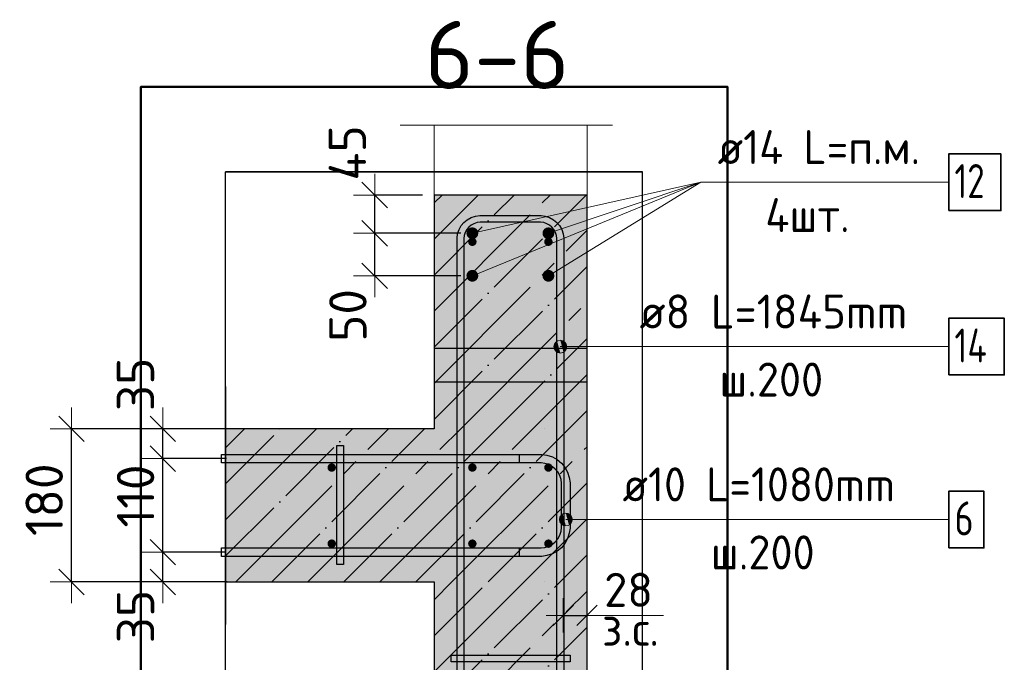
# Model space of a CAD drawing. Header units: millimetres. Extents: x -17997 to 37135, y 45383 to 72408.
# Tile 67 of 67: x 32854 to 34013, y 70561 to 71316. Entities that reach past the tile are written whole.
import ezdxf

# ---------------------------------------------------------------- set-up
doc = ezdxf.new("R2010")
doc.units = ezdxf.units.MM
doc.header["$PDMODE"] = 65
for name, pattern in [('______11', [100, 80, -10, 0, -10]), ('______5', [220, 160, -20, 20, -20]), ('________', [0])]:
    doc.linetypes.add(name, pattern=pattern)
for name, color, linetype, lineweight in [('Standard', 7, 'Continuous', 25), ('Арм.стержн. Арматура края', 96, 'Continuous', 35), ('Арм.стержн. вертикальными 1', 22, 'Continuous', 35), ('Арм.стержн. Доп. арматура', 180, 'Continuous', 35), ('Арм.стержн. Хомут', 240, 'Continuous', 35), ('Арм.стержн.горизонт. 1', 180, 'Continuous', 35), ('Размерная линия_ общее', 7, 'Continuous', 13), ('Размерная линия_ общее_1', 7, 'Continuous', 13)]:
    doc.layers.add(name, color=color, linetype=linetype, lineweight=lineweight)
doc.layers.add('Арм.стержн.Стяжки', color=7, linetype='Continuous', lineweight=35, true_color=0x501e0f)
doc.styles.add('ISOCPEUR', font='ISOCPEUR')
doc.dimstyles.new('DIMSTYLE_11', dxfattribs={"dimtxt": 44, "dimasz": 50, "dimexe": 0, "dimexo": 0, "dimgap": 22, "dimtad": 2, "dimdec": 0, "dimrnd": 5, "dimzin": 12, "dimdsep": 46, "dimtxsty": 'ISOCPEUR', "dimblk1": 'ALL_ML_STRICH', "dimblk2": 'ALL_ML_STRICH', "dimsah": 1, "dimcen": 0, "dimclrd": 7, "dimclre": 256, "dimclrt": 7, "dimadec": 0, "dimazin": 0, "dimtfac": 1, "dimtdec": 0, "dimtix": 1, "dimtmove": 2, "dimatfit": 3, "dimfxl": 0, "dimtvp": 1.2, "dimtzin": 0, "dimlwd": 0, "dimlwe": -3, "dimarcsym": 0})
doc.dimstyles.new('DIMSTYLE_18', dxfattribs={"dimtxt": 40, "dimasz": 40, "dimexe": 0, "dimexo": 0.001, "dimgap": 20, "dimtad": 2, "dimdec": 0, "dimrnd": 1, "dimzin": 12, "dimdsep": 46, "dimtxsty": 'ISOCPEUR', "dimblk1": 'ALL_ML_STRICH', "dimblk2": 'ALL_ML_STRICH', "dimsah": 1, "dimcen": 0, "dimse1": 1, "dimse2": 1, "dimclrd": 7, "dimclre": 256, "dimclrt": 7, "dimadec": 0, "dimazin": 0, "dimtfac": 1, "dimtdec": 0, "dimtix": 1, "dimtmove": 2, "dimatfit": 3, "dimfxl": 0, "dimtvp": 1.2, "dimtzin": 0, "dimlwd": 0, "dimlwe": -3, "dimarcsym": 0})
doc.dimstyles.new('DIMSTYLE_3', dxfattribs={"dimtxt": 44, "dimasz": 50, "dimexe": 0, "dimexo": 0, "dimgap": 22, "dimtad": 2, "dimdec": 0, "dimrnd": 5, "dimzin": 12, "dimdsep": 46, "dimtxsty": 'ISOCPEUR', "dimblk1": 'ALL_ML_STRICH', "dimblk2": 'ALL_ML_STRICH', "dimsah": 1, "dimcen": 0, "dimclrd": 7, "dimclre": 256, "dimclrt": 7, "dimadec": 0, "dimazin": 0, "dimtfac": 1, "dimtdec": 0, "dimtix": 1, "dimtmove": 2, "dimatfit": 3, "dimfxl": 0, "dimtzin": 0, "dimlwd": 0, "dimlwe": -3, "dimarcsym": 0})

# ---------------------------------------------------------------- blocks, each defined once
blk = doc.blocks.new('ALL_ML_STRICH')
at = {"color": 0, "linetype": 'ByBlock', "lineweight": -2}
for p, q in [((0, -0.5), (0, 0.5)), ((-0.3, -0.3), (0.3, 0.3)), ((-1, 0), (0.5, 0))]:
    blk.add_line(p, q, dxfattribs=at)
blk = doc.blocks.new('*D211')
at = {"layer": 'DEFPOINTS', "color": 7, "linetype": 'Continuous', "lineweight": 13, "transparency": 33554687}
for p in [(33494.2, 70615.8), (33494.2, 70607), (33522.2, 70607)]:
    blk.add_point(p, dxfattribs=at)
at = {"layer": 'Размерная линия_ общее_1', "color": 7, "linetype": 'Continuous', "lineweight": -2, "transparency": 33554687}
blk.add_line((33494.2, 70615.8), (33522.2, 70615.8), dxfattribs=at)
at = {"layer": 'Размерная линия_ общее_1', "color": 7, "linetype": 'Continuous', "lineweight": 13, "transparency": 33554687, "xscale": 40, "yscale": 40, "zscale": 40, "rotation": 180}
blk.add_blockref('ALL_ML_STRICH', (33494.2, 70615.8), dxfattribs=at)
at = {"layer": 'Размерная линия_ общее_1', "color": 7, "linetype": 'Continuous', "lineweight": 13, "transparency": 33554687, "xscale": 40, "yscale": 40, "zscale": 40}
blk.add_blockref('ALL_ML_STRICH', (33522.2, 70615.8), dxfattribs=at)
at = {"layer": 'Размерная линия_ общее_1', "color": 7, "linetype": 'Continuous', "lineweight": 13, "transparency": 33554687, "insert": (33571, 70645.8), "char_height": 40, "width": 80, "attachment_point": 5, "style": 'ISOCPEUR'}
blk.add_mtext('\\A1;{28}', dxfattribs=at)
at = {"layer": 'Размерная линия_ общее_1', "color": 7, "linetype": 'Continuous', "lineweight": 13, "transparency": 33554687, "insert": (33539.7, 70620), "char_height": 40, "width": 2, "attachment_point": 1, "line_spacing_factor": 0.60241, "style": 'ISOCPEUR'}
blk.add_mtext('з.с.', dxfattribs=at)
blk = doc.blocks.new('*D299')
at = {"layer": 'DEFPOINTS', "color": 7, "linetype": 'Continuous', "lineweight": 13, "transparency": 33554687}
for p in [(33116.6, 70690.1), (33022.8, 70655.1), (33118.7, 70655.1)]:
    blk.add_point(p, dxfattribs=at)
at = {"layer": 'Размерная линия_ общее', "color": 253, "linetype": 'Continuous', "lineweight": -2, "true_color": 0xa0a0a0, "transparency": 33554687}
for p, q in [((33096.6, 70690.1), (33022.8, 70690.1)), ((33098.7, 70655.1), (33022.8, 70655.1))]:
    blk.add_line(p, q, dxfattribs=at)
at = {"layer": 'Размерная линия_ общее', "color": 7, "linetype": 'Continuous', "lineweight": -2, "transparency": 33554687}
blk.add_line((33022.8, 70655.1), (33022.8, 70690.1), dxfattribs=at)
at = {"layer": 'Размерная линия_ общее', "color": 7, "linetype": 'Continuous', "lineweight": 13, "transparency": 33554687, "xscale": 50, "yscale": 50, "zscale": 50}
for p, rotation in [((33022.8, 70690.1), 90), ((33022.8, 70655.1), 270)]:
    blk.add_blockref('ALL_ML_STRICH', p, dxfattribs=dict(at, rotation=rotation))
at = {"layer": 'Размерная линия_ общее', "color": 7, "linetype": 'Continuous', "lineweight": 13, "transparency": 33554687, "insert": (32990.8, 70614.4), "char_height": 44, "width": 88, "attachment_point": 5, "rotation": 90, "style": 'ISOCPEUR'}
blk.add_mtext('\\A1;{35}', dxfattribs=at)
blk = doc.blocks.new('*D300')
at = {"layer": 'DEFPOINTS', "color": 7, "linetype": 'Continuous', "lineweight": 13, "transparency": 33554687}
for p in [(33118, 70800.1), (33022.8, 70690.1), (33116.6, 70690.1)]:
    blk.add_point(p, dxfattribs=at)
at = {"layer": 'Размерная линия_ общее', "color": 253, "linetype": 'Continuous', "lineweight": -2, "true_color": 0xa0a0a0, "transparency": 33554687}
for p, q in [((33098, 70800.1), (33022.8, 70800.1)), ((33096.6, 70690.1), (33022.8, 70690.1))]:
    blk.add_line(p, q, dxfattribs=at)
at = {"layer": 'Размерная линия_ общее', "color": 7, "linetype": 'Continuous', "lineweight": -2, "transparency": 33554687}
blk.add_line((33022.8, 70690.1), (33022.8, 70800.1), dxfattribs=at)
at = {"layer": 'Размерная линия_ общее', "color": 7, "linetype": 'Continuous', "lineweight": 13, "transparency": 33554687, "xscale": 50, "yscale": 50, "zscale": 50}
for p, rotation in [((33022.8, 70800.1), 90), ((33022.8, 70690.1), 270)]:
    blk.add_blockref('ALL_ML_STRICH', p, dxfattribs=dict(at, rotation=rotation))
at = {"layer": 'Размерная линия_ общее', "color": 7, "linetype": 'Continuous', "lineweight": 13, "transparency": 33554687, "insert": (32990.8, 70756.1), "char_height": 44, "width": 132, "attachment_point": 5, "rotation": 90, "style": 'ISOCPEUR'}
blk.add_mtext('\\A1;{110}', dxfattribs=at)
blk = doc.blocks.new('*D301')
at = {"layer": 'DEFPOINTS', "color": 7, "linetype": 'Continuous', "lineweight": 13, "transparency": 33554687}
for p in [(33120.7, 70835.1), (33022.8, 70800.1), (33118, 70800.1)]:
    blk.add_point(p, dxfattribs=at)
at = {"layer": 'Размерная линия_ общее', "color": 253, "linetype": 'Continuous', "lineweight": -2, "true_color": 0xa0a0a0, "transparency": 33554687}
for p, q in [((33100.7, 70835.1), (33022.8, 70835.1)), ((33098, 70800.1), (33022.8, 70800.1))]:
    blk.add_line(p, q, dxfattribs=at)
at = {"layer": 'Размерная линия_ общее', "color": 7, "linetype": 'Continuous', "lineweight": -2, "transparency": 33554687}
blk.add_line((33022.8, 70800.1), (33022.8, 70835.1), dxfattribs=at)
at = {"layer": 'Размерная линия_ общее', "color": 7, "linetype": 'Continuous', "lineweight": 13, "transparency": 33554687, "xscale": 50, "yscale": 50, "zscale": 50}
for p, rotation in [((33022.8, 70835.1), 90), ((33022.8, 70800.1), 270)]:
    blk.add_blockref('ALL_ML_STRICH', p, dxfattribs=dict(at, rotation=rotation))
at = {"layer": 'Размерная линия_ общее', "color": 7, "linetype": 'Continuous', "lineweight": 13, "transparency": 33554687, "insert": (32990.7, 70887.4), "char_height": 44, "width": 88, "attachment_point": 5, "rotation": 90, "style": 'ISOCPEUR'}
blk.add_mtext('\\A1;{35}', dxfattribs=at)
blk = doc.blocks.new('*D302')
at = {"layer": 'DEFPOINTS', "color": 7, "linetype": 'Continuous', "lineweight": 13, "transparency": 33554687}
for p in [(33112.4, 70835.1), (32915.3, 70655.1), (33115.1, 70655.1)]:
    blk.add_point(p, dxfattribs=at)
at = {"layer": 'Размерная линия_ общее', "color": 253, "linetype": 'Continuous', "lineweight": -2, "true_color": 0xa0a0a0, "transparency": 33554687}
for p, q in [((33092.4, 70835.1), (32915.3, 70835.1)), ((33095.1, 70655.1), (32915.3, 70655.1))]:
    blk.add_line(p, q, dxfattribs=at)
at = {"layer": 'Размерная линия_ общее', "color": 7, "linetype": 'Continuous', "lineweight": -2, "transparency": 33554687}
blk.add_line((32915.3, 70655.1), (32915.3, 70835.1), dxfattribs=at)
at = {"layer": 'Размерная линия_ общее', "color": 7, "linetype": 'Continuous', "lineweight": 13, "transparency": 33554687, "xscale": 50, "yscale": 50, "zscale": 50}
for p, rotation in [((32915.3, 70835.1), 90), ((32915.3, 70655.1), 270)]:
    blk.add_blockref('ALL_ML_STRICH', p, dxfattribs=dict(at, rotation=rotation))
at = {"layer": 'Размерная линия_ общее', "color": 7, "linetype": 'Continuous', "lineweight": 13, "transparency": 33554687, "insert": (32883.3, 70751.7), "char_height": 44, "width": 132, "attachment_point": 5, "rotation": 90, "style": 'ISOCPEUR'}
blk.add_mtext('\\A1;{180}', dxfattribs=at)
blk = doc.blocks.new('*D303')
at = {"layer": 'DEFPOINTS', "color": 7, "linetype": 'Continuous', "lineweight": 13, "transparency": 33554687}
for p in [(33393.6, 71065.1), (33272.2, 71015.1), (33393.6, 71015.1)]:
    blk.add_point(p, dxfattribs=at)
at = {"layer": 'Размерная линия_ общее', "color": 253, "linetype": 'Continuous', "lineweight": -2, "true_color": 0xa0a0a0, "transparency": 33554687}
for p, q in [((33373.6, 71065.1), (33272.2, 71065.1)), ((33373.6, 71015.1), (33272.2, 71015.1))]:
    blk.add_line(p, q, dxfattribs=at)
at = {"layer": 'Размерная линия_ общее', "color": 7, "linetype": 'Continuous', "lineweight": -2, "transparency": 33554687}
blk.add_line((33272.2, 71015.1), (33272.2, 71065.1), dxfattribs=at)
at = {"layer": 'Размерная линия_ общее', "color": 7, "linetype": 'Continuous', "lineweight": 13, "transparency": 33554687, "xscale": 50, "yscale": 50, "zscale": 50}
for p, rotation in [((33272.2, 71065.1), 90), ((33272.2, 71015.1), 270)]:
    blk.add_blockref('ALL_ML_STRICH', p, dxfattribs=dict(at, rotation=rotation))
at = {"layer": 'Размерная линия_ общее', "color": 7, "linetype": 'Continuous', "lineweight": 13, "transparency": 33554687, "insert": (33240.7, 70968.5), "char_height": 44, "width": 88, "attachment_point": 5, "rotation": 90, "style": 'ISOCPEUR'}
blk.add_mtext('\\A1;{50}', dxfattribs=at)
blk = doc.blocks.new('*D304')
at = {"layer": 'DEFPOINTS', "color": 7, "linetype": 'Continuous', "lineweight": 13, "transparency": 33554687}
for p in [(33348.6, 71110.1), (33272.2, 71065.1), (33393.6, 71065.1)]:
    blk.add_point(p, dxfattribs=at)
at = {"layer": 'Размерная линия_ общее', "color": 253, "linetype": 'Continuous', "lineweight": -2, "true_color": 0xa0a0a0, "transparency": 33554687}
for p, q in [((33328.6, 71110.1), (33272.2, 71110.1)), ((33373.6, 71065.1), (33272.2, 71065.1))]:
    blk.add_line(p, q, dxfattribs=at)
at = {"layer": 'Размерная линия_ общее', "color": 7, "linetype": 'Continuous', "lineweight": -2, "transparency": 33554687}
blk.add_line((33272.2, 71065.1), (33272.2, 71110.1), dxfattribs=at)
at = {"layer": 'Размерная линия_ общее', "color": 7, "linetype": 'Continuous', "lineweight": 13, "transparency": 33554687, "xscale": 50, "yscale": 50, "zscale": 50}
for p, rotation in [((33272.2, 71110.1), 90), ((33272.2, 71065.1), 270)]:
    blk.add_blockref('ALL_ML_STRICH', p, dxfattribs=dict(at, rotation=rotation))
at = {"layer": 'Размерная линия_ общее', "color": 7, "linetype": 'Continuous', "lineweight": 13, "transparency": 33554687, "insert": (33240, 71159.6), "char_height": 44, "width": 88, "attachment_point": 5, "rotation": 90, "style": 'ISOCPEUR'}
blk.add_mtext('\\A1;{45}', dxfattribs=at)

msp = doc.modelspace()

# ---------------------------------------------------------------- hatches: boundary and pattern name
at = {"linetype": 'Continuous', "lineweight": -3, "transparency": 33554687}
msp.add_hatch(color=7, dxfattribs=at).paths.add_polyline_path([(33342.2, 70835.1), (33522.2, 70835.1), (33522.2, 71110.1), (33342.2, 71110.1)])
at = {"layer": 'Standard', "linetype": 'Continuous', "lineweight": -3, "transparency": 33554687}
for points in [[(33522.2, 70655.1), (33522.2, 70835.1), (33096.8, 70835.1), (33096.8, 70655.1)], [(33522.2, 70305.1), (33522.2, 70655.1), (33342.2, 70655.1), (33342.2, 70305.1)]]:
    msp.add_hatch(color=7, dxfattribs=at).paths.add_polyline_path(points)
at = {"layer": 'Арм.стержн. Арматура края', "linetype": 'Continuous', "lineweight": 13, "transparency": 33554687}
for points in [[(33497.2, 70721), (33497.2, 70736), (33493.4, 70734.9)], [(33500.9, 70722), (33500.9, 70734.9), (33497.2, 70736)], [(33500.9, 70722), (33497.2, 70736), (33497.2, 70721)], [(33490.7, 70724.7), (33490.7, 70732.2), (33489.7, 70728.5)], [(33493.4, 70722), (33493.4, 70734.9), (33490.7, 70732.2)], [(33493.4, 70722), (33490.7, 70732.2), (33490.7, 70724.7)], [(33497.2, 70721), (33493.4, 70734.9), (33493.4, 70722)], [(33503.6, 70724.7), (33503.6, 70732.2), (33500.9, 70734.9)], [(33503.6, 70724.7), (33500.9, 70734.9), (33500.9, 70722)], [(33503.6, 70732.2), (33503.6, 70724.7), (33504.7, 70728.5)]]:
    msp.add_hatch(color=7, dxfattribs=at).paths.add_polyline_path(points)
at = {"layer": 'Арм.стержн. вертикальными 1', "linetype": 'Continuous', "lineweight": 50, "transparency": 33554687}
for points in [[(33392.2, 71055.1), (33391.8, 71057), (33390.7, 71058.6), (33389.1, 71059.7), (33387.2, 71060.1), (33385.2, 71059.7), (33383.6, 71058.6), (33382.5, 71057), (33382.2, 71055.1), (33382.5, 71053.2), (33383.6, 71051.6), (33385.2, 71050.5), (33387.2, 71050.1), (33389.1, 71050.5), (33390.7, 71051.6), (33391.8, 71053.2)], [(33481.7, 71055.1), (33481.3, 71057), (33480.2, 71058.6), (33478.6, 71059.7), (33476.7, 71060.1), (33474.8, 71059.7), (33473.2, 71058.6), (33472.1, 71057), (33471.7, 71055.1), (33472.1, 71053.2), (33473.2, 71051.6), (33474.8, 71050.5), (33476.7, 71050.1), (33478.6, 71050.5), (33480.2, 71051.6), (33481.3, 71053.2)], [(33226.7, 70789.6), (33226.3, 70791.5), (33225.2, 70793.1), (33223.6, 70794.2), (33221.7, 70794.6), (33219.7, 70794.2), (33218.1, 70793.1), (33217, 70791.5), (33216.7, 70789.6), (33217, 70787.7), (33218.1, 70786.1), (33219.7, 70785), (33221.7, 70784.6), (33223.6, 70785), (33225.2, 70786.1), (33226.3, 70787.7)], [(33392.2, 70789.6), (33391.8, 70791.5), (33390.7, 70793.1), (33389.1, 70794.2), (33387.2, 70794.6), (33385.2, 70794.2), (33383.6, 70793.1), (33382.5, 70791.5), (33382.2, 70789.6), (33382.5, 70787.7), (33383.6, 70786.1), (33385.2, 70785), (33387.2, 70784.6), (33389.1, 70785), (33390.7, 70786.1), (33391.8, 70787.7)], [(33481.7, 70789.6), (33481.3, 70791.5), (33480.2, 70793.1), (33478.6, 70794.2), (33476.7, 70794.6), (33474.8, 70794.2), (33473.2, 70793.1), (33472.1, 70791.5), (33471.7, 70789.6), (33472.1, 70787.7), (33473.2, 70786.1), (33474.8, 70785), (33476.7, 70784.6), (33478.6, 70785), (33480.2, 70786.1), (33481.3, 70787.7)], [(33226.7, 70700.1), (33226.3, 70702), (33225.2, 70703.6), (33223.6, 70704.7), (33221.7, 70705.1), (33219.7, 70704.7), (33218.1, 70703.6), (33217, 70702), (33216.7, 70700.1), (33217, 70698.2), (33218.1, 70696.5), (33219.7, 70695.5), (33221.7, 70695.1), (33223.6, 70695.5), (33225.2, 70696.5), (33226.3, 70698.2)], [(33392.2, 70700.1), (33391.8, 70702), (33390.7, 70703.6), (33389.1, 70704.7), (33387.2, 70705.1), (33385.2, 70704.7), (33383.6, 70703.6), (33382.5, 70702), (33382.2, 70700.1), (33382.5, 70698.2), (33383.6, 70696.5), (33385.2, 70695.5), (33387.2, 70695.1), (33389.1, 70695.5), (33390.7, 70696.5), (33391.8, 70698.2)], [(33481.7, 70700.1), (33481.3, 70702), (33480.2, 70703.6), (33478.6, 70704.7), (33476.7, 70705.1), (33474.8, 70704.7), (33473.2, 70703.6), (33472.1, 70702), (33471.7, 70700.1), (33472.1, 70698.2), (33473.2, 70696.5), (33474.8, 70695.5), (33476.7, 70695.1), (33478.6, 70695.5), (33480.2, 70696.5), (33481.3, 70698.2)]]:
    msp.add_hatch(color=4, dxfattribs=at).paths.add_polyline_path(points)
at = {"layer": 'Арм.стержн. Доп. арматура', "linetype": 'Continuous', "lineweight": 50, "transparency": 33554687}
for points in [[(33394.2, 71065.1), (33393.6, 71067.8), (33392.1, 71070.1), (33389.8, 71071.6), (33387.2, 71072.1), (33384.5, 71071.6), (33382.2, 71070.1), (33380.7, 71067.8), (33380.2, 71065.1), (33380.7, 71062.4), (33382.2, 71060.2), (33384.5, 71058.6), (33387.2, 71058.1), (33389.8, 71058.6), (33392.1, 71060.2), (33393.6, 71062.4)], [(33483.7, 71065.1), (33483.2, 71067.8), (33481.6, 71070.1), (33479.4, 71071.6), (33476.7, 71072.1), (33474, 71071.6), (33471.7, 71070.1), (33470.2, 71067.8), (33469.7, 71065.1), (33470.2, 71062.4), (33471.7, 71060.2), (33474, 71058.6), (33476.7, 71058.1), (33479.4, 71058.6), (33481.6, 71060.2), (33483.2, 71062.4)], [(33394.2, 71015.1), (33393.6, 71017.8), (33392.1, 71020.1), (33389.8, 71021.6), (33387.2, 71022.1), (33384.5, 71021.6), (33382.2, 71020.1), (33380.7, 71017.8), (33380.2, 71015.1), (33380.7, 71012.4), (33382.2, 71010.2), (33384.5, 71008.6), (33387.2, 71008.1), (33389.8, 71008.6), (33392.1, 71010.2), (33393.6, 71012.4)], [(33483.7, 71015.1), (33483.2, 71017.8), (33481.6, 71020.1), (33479.4, 71021.6), (33476.7, 71022.1), (33474, 71021.6), (33471.7, 71020.1), (33470.2, 71017.8), (33469.7, 71015.1), (33470.2, 71012.4), (33471.7, 71010.2), (33474, 71008.6), (33476.7, 71008.1), (33479.4, 71008.6), (33481.6, 71010.2), (33483.2, 71012.4)]]:
    msp.add_hatch(color=7, dxfattribs=at).paths.add_polyline_path(points)
at = {"layer": 'Арм.стержн. Хомут', "linetype": 'Continuous', "lineweight": 13, "transparency": 33554687}
for points in [[(33484.2, 70928.1), (33484.2, 70935.6), (33483.2, 70931.8)], [(33486.9, 70925.4), (33486.9, 70938.3), (33484.2, 70935.6)], [(33486.9, 70925.4), (33484.2, 70935.6), (33484.2, 70928.1)], [(33490.7, 70924.3), (33490.7, 70939.3), (33486.9, 70938.3)], [(33490.7, 70924.3), (33486.9, 70938.3), (33486.9, 70925.4)], [(33494.4, 70925.4), (33494.4, 70938.3), (33490.7, 70939.3)], [(33494.4, 70925.4), (33490.7, 70939.3), (33490.7, 70924.3)], [(33497.1, 70928.1), (33497.1, 70935.6), (33494.4, 70938.3)], [(33497.1, 70928.1), (33494.4, 70938.3), (33494.4, 70925.4)], [(33497.1, 70935.6), (33497.1, 70928.1), (33498.2, 70931.8)]]:
    msp.add_hatch(color=7, dxfattribs=at).paths.add_polyline_path(points)

# ---------------------------------------------------------------- linework, layer by layer
at = {"color": 52, "linetype": 'Continuous', "lineweight": -3, "transparency": 33554687}
for p, q in [((33096.8, 70157.2), (33096.8, 71137.2)), ((33096.8, 70157.2), (33096.8, 71137.2)), ((33587.5, 71137.2), (33096.8, 71137.2)), ((33096.8, 71137.2), (33587.5, 71137.2)), ((33587.5, 70157.2), (33587.5, 71137.2)), ((33587.5, 70157.2), (33587.5, 71137.2))]:
    msp.add_line(p, q, dxfattribs=at)
at = {"color": 7, "linetype": '______11', "lineweight": -3, "transparency": 33554687}
for p, q in [((33342.2, 70931.1), (33521.2, 71110.1)), ((33342.2, 71015.9), (33436.3, 71110.1)), ((33342.2, 71100.8), (33351.5, 71110.1)), ((33342.2, 70846.2), (33522.2, 71026.2)), ((33415.9, 70835.1), (33522.2, 70941.4)), ((33500.8, 70835.1), (33522.2, 70856.5))]:
    msp.add_line(p, q, dxfattribs=at)
at = {"color": 7, "linetype": '______5', "lineweight": -3, "transparency": 33554687}
for p, q in [((33342.2, 70973.5), (33478.8, 71110.1)), ((33342.2, 71058.3), (33393.9, 71110.1)), ((33342.2, 70888.6), (33522.2, 71068.6)), ((33373.5, 70835.1), (33522.2, 70983.8)), ((33458.3, 70835.1), (33522.2, 70898.9))]:
    msp.add_line(p, q, dxfattribs=at)
at = {"color": 7, "linetype": 'Continuous', "lineweight": 25, "transparency": 33554687}
for p, q in [((33342.2, 71110.1), (33342.2, 70835.1)), ((33522.2, 71110.1), (33342.2, 71110.1)), ((33522.2, 70835.1), (33522.2, 71110.1))]:
    msp.add_line(p, q, dxfattribs=at)
at = {"color": 7, "linetype": '________', "lineweight": 25, "transparency": 33554687}
for p, q in [((33342.2, 70930.1), (33522.2, 70930.1)), ((33522.2, 70890.1), (33342.2, 70890.1))]:
    msp.add_line(p, q, dxfattribs=at)
at = {"layer": 'Standard', "color": 7, "linetype": 'Continuous', "lineweight": 13, "transparency": 33554687}
for p, q in [((33302.2, 71192.2), (33552.2, 71192.2)), ((33522.2, 70615.8), (33612.2, 70615.8))]:
    msp.add_line(p, q, dxfattribs=at)
at = {"layer": 'Standard', "color": 7, "linetype": 'Continuous', "lineweight": 25, "transparency": 33554687}
for p, q in [((33096.8, 70885.1), (33096.8, 70605.1)), ((33342.2, 70835.1), (33096.8, 70835.1)), ((33522.2, 70655.1), (33522.2, 70835.1)), ((33096.8, 70655.1), (33342.2, 70655.1)), ((33342.2, 70655.1), (33342.2, 70305.1)), ((33522.2, 70305.1), (33522.2, 70655.1))]:
    msp.add_line(p, q, dxfattribs=at)
at = {"layer": 'Standard', "color": 7, "linetype": '______11', "lineweight": -3, "transparency": 33554687}
for p, q in [((33096.8, 70770.5), (33161.3, 70835.1)), ((33096.8, 70685.7), (33246.2, 70835.1)), ((33151, 70655.1), (33331, 70835.1)), ((33235.9, 70655.1), (33415.9, 70835.1)), ((33320.8, 70655.1), (33500.8, 70835.1)), ((33405.6, 70655.1), (33522.2, 70771.7)), ((33490.5, 70655.1), (33522.2, 70686.8)), ((33342.2, 70506.8), (33490.5, 70655.1)), ((33342.2, 70591.7), (33405.6, 70655.1)), ((33342.2, 70421.9), (33522.2, 70601.9))]:
    msp.add_line(p, q, dxfattribs=at)
at = {"layer": 'Standard', "color": 7, "linetype": '______5', "lineweight": -3, "transparency": 33554687}
for p, q in [((33096.8, 70812.9), (33118.9, 70835.1)), ((33096.8, 70728.1), (33203.8, 70835.1)), ((33108.6, 70655.1), (33288.6, 70835.1)), ((33193.5, 70655.1), (33373.5, 70835.1)), ((33278.3, 70655.1), (33458.3, 70835.1)), ((33363.2, 70655.1), (33522.2, 70814.1)), ((33448, 70655.1), (33522.2, 70729.2)), ((33342.2, 70549.2), (33448, 70655.1)), ((33342.2, 70634.1), (33363.2, 70655.1)), ((33342.2, 70464.4), (33522.2, 70644.4))]:
    msp.add_line(p, q, dxfattribs=at)
at = {"layer": 'Standard', "color": 7, "linetype": 'Continuous', "lineweight": 50, "transparency": 33554687}
msp.add_lwpolyline([(32996.8, 70057.2), (33687.5, 70057.2), (33687.5, 71237.2), (32996.8, 71237.2), (32996.8, 70057.2)], dxfattribs=at)
at = {"layer": 'Standard', "color": 7, "linetype": 'Continuous', "lineweight": 13, "transparency": 33554687}
msp.add_lwpolyline([(33342.2, 71110.1), (33522.2, 71110.1), (33522.2, 71192.2), (33342.2, 71192.2), (33342.2, 71110.1)], close=True, dxfattribs=at)
at = {"layer": 'Арм.стержн. Арматура края', "color": 7, "linetype": 'Continuous', "lineweight": 13, "transparency": 33554687}
for p, q in [((33497.2, 70736), (33497.2, 70736)), ((33489.7, 70728.5), (33489.7, 70728.5)), ((33513.9, 70728.5), (33497.2, 70728.5)), ((33504.7, 70728.5), (33504.7, 70728.5)), ((33513.9, 70728.5), (33947.9, 70728.5)), ((33497.2, 70721), (33497.2, 70721))]:
    msp.add_line(p, q, dxfattribs=at)
at = {"layer": 'Арм.стержн. Арматура края', "color": 4, "linetype": 'Continuous', "lineweight": 25, "transparency": 33554687}
msp.add_lwpolyline([(33091.8, 70695.1), (33468.1, 70695.1), (33472.6, 70695.7), (33477.2, 70697.2), (33481.4, 70699.6), (33484.8, 70702.4), (33487.7, 70705.9), (33490, 70710), (33491.5, 70714.6), (33492.2, 70719.1), (33492.2, 70771.1), (33491.5, 70775.6), (33490, 70780.2), (33487.7, 70784.4), (33484.8, 70787.8), (33481.4, 70790.6), (33477.2, 70793), (33472.6, 70794.5), (33468.1, 70795.1), (33091.8, 70795.1), (33091.8, 70805.1), (33468.8, 70805.1), (33474.9, 70804.3), (33481.3, 70802.2), (33487.1, 70798.9), (33491.9, 70794.9), (33495.9, 70790.1), (33499.2, 70784.2), (33501.3, 70777.9), (33502.2, 70771.8), (33502.2, 70718.5), (33501.3, 70712.4), (33499.2, 70706), (33495.9, 70700.2), (33491.9, 70695.3), (33487.1, 70691.3), (33481.3, 70688), (33474.9, 70686), (33468.8, 70685.1), (33091.8, 70685.1), (33091.8, 70695.1)], dxfattribs=at)
msp.add_lwpolyline([(33091.8, 70695.1), (33468.1, 70695.1), (33472.6, 70695.7), (33477.2, 70697.2), (33481.4, 70699.6), (33484.8, 70702.4), (33487.7, 70705.9), (33490, 70710), (33491.5, 70714.6), (33492.2, 70719.1), (33492.2, 70771.1), (33491.5, 70775.6), (33490, 70780.2), (33487.7, 70784.4), (33484.8, 70787.8), (33481.4, 70790.6), (33477.2, 70793), (33472.6, 70794.5), (33468.1, 70795.1), (33091.8, 70795.1), (33091.8, 70805.1), (33468.8, 70805.1), (33474.9, 70804.3), (33481.3, 70802.2), (33487.1, 70798.9), (33491.9, 70794.9), (33495.9, 70790.1), (33499.2, 70784.2), (33501.3, 70777.9), (33502.2, 70771.8), (33502.2, 70718.5), (33501.3, 70712.4), (33499.2, 70706), (33495.9, 70700.2), (33491.9, 70695.3), (33487.1, 70691.3), (33481.3, 70688), (33474.9, 70686), (33468.8, 70685.1), (33091.8, 70685.1), (33091.8, 70695.1)], dxfattribs=at)
at = {"layer": 'Арм.стержн. Арматура края', "color": 7, "linetype": 'Continuous', "lineweight": 35, "transparency": 33554687}
msp.add_lwpolyline([(33947.9, 70695.1), (33989.2, 70695.1), (33989.2, 70761.8), (33947.9, 70761.8), (33947.9, 70695.1)], dxfattribs=at)
at = {"layer": 'Арм.стержн. Арматура края', "color": 7, "linetype": 'Continuous', "lineweight": 13, "transparency": 33554687}
msp.add_circle((33497.2, 70728.5), 7.5, dxfattribs=at)
at = {"layer": 'Арм.стержн. Доп. арматура', "color": 7, "linetype": 'Continuous', "lineweight": 13, "transparency": 33554687}
for q in [(33387.2, 71065.1), (33387.2, 71015.1), (33476.7, 71015.1), (33476.7, 71065.1), (33947.9, 71125.1)]:
    msp.add_line((33655.9, 71125.1), q, dxfattribs=at)
at = {"layer": 'Арм.стержн. Доп. арматура', "color": 7, "linetype": 'Continuous', "lineweight": 35, "transparency": 33554687}
msp.add_lwpolyline([(33947.9, 71091.8), (34009.2, 71091.8), (34009.2, 71158.5), (33947.9, 71158.5), (33947.9, 71091.8)], dxfattribs=at)
at = {"layer": 'Арм.стержн. Хомут', "color": 7, "linetype": 'Continuous', "lineweight": 13, "transparency": 33554687}
for p, q in [((33490.7, 70939.3), (33490.7, 70939.3)), ((33483.2, 70931.8), (33483.2, 70931.8)), ((33533.9, 70931.8), (33490.7, 70931.8)), ((33490.7, 70924.3), (33490.7, 70924.3)), ((33498.2, 70931.8), (33498.2, 70931.8)), ((33533.9, 70931.8), (33947.9, 70931.8))]:
    msp.add_line(p, q, dxfattribs=at)
at = {"layer": 'Арм.стержн. Хомут', "color": 40, "linetype": 'Continuous', "lineweight": 25, "transparency": 33554687}
for points in [[(33369.2, 70355.8), (33369.2, 71059.4), (33369.8, 71064.3), (33371.5, 71069.4), (33374.1, 71074.1), (33377.3, 71077.9), (33381.2, 71081.1), (33385.9, 71083.8), (33391, 71085.4), (33395.8, 71086.1), (33468, 71086.1), (33472.9, 71085.4), (33478, 71083.8), (33482.6, 71081.1), (33486.5, 71077.9), (33489.7, 71074.1), (33492.3, 71069.4), (33494, 71064.3), (33494.7, 71059.4), (33494.7, 70355.8)], [(33369.2, 70355.8), (33369.2, 71059.4), (33369.8, 71064.3), (33371.5, 71069.4), (33374.1, 71074.1), (33377.3, 71077.9), (33381.2, 71081.1), (33385.9, 71083.8), (33391, 71085.4), (33395.8, 71086.1), (33468, 71086.1), (33472.9, 71085.4), (33478, 71083.8), (33482.6, 71081.1), (33486.5, 71077.9), (33489.7, 71074.1), (33492.3, 71069.4), (33494, 71064.3), (33494.7, 71059.4), (33494.7, 70355.8)], [(33486.7, 70356.3), (33486.7, 71058.9), (33486.2, 71062.5), (33485, 71066.2), (33483.1, 71069.5), (33480.8, 71072.2), (33478.1, 71074.5), (33474.7, 71076.4), (33471.1, 71077.6), (33467.5, 71078.1), (33396.4, 71078.1), (33392.8, 71077.6), (33389.1, 71076.4), (33385.8, 71074.5), (33383, 71072.2), (33380.7, 71069.5), (33378.9, 71066.2), (33377.7, 71062.5), (33377.2, 71058.9), (33377.2, 70356.3)], [(33486.7, 70356.3), (33486.7, 71058.9), (33486.2, 71062.5), (33485, 71066.2), (33483.1, 71069.5), (33480.8, 71072.2), (33478.1, 71074.5), (33474.7, 71076.4), (33471.1, 71077.6), (33467.5, 71078.1), (33396.4, 71078.1), (33392.8, 71077.6), (33389.1, 71076.4), (33385.8, 71074.5), (33383, 71072.2), (33380.7, 71069.5), (33378.9, 71066.2), (33377.7, 71062.5), (33377.2, 71058.9), (33377.2, 70356.3)]]:
    msp.add_lwpolyline(points, dxfattribs=at)
at = {"layer": 'Арм.стержн. Хомут', "color": 7, "linetype": 'Continuous', "lineweight": 35, "transparency": 33554687}
msp.add_lwpolyline([(33947.9, 70898.5), (34013.2, 70898.5), (34013.2, 70965.1), (33947.9, 70965.1), (33947.9, 70898.5)], dxfattribs=at)
at = {"layer": 'Арм.стержн. Хомут', "color": 7, "linetype": 'Continuous', "lineweight": 13, "transparency": 33554687}
msp.add_circle((33490.7, 70931.8), 7.5, dxfattribs=at)
at = {"layer": 'Арм.стержн.горизонт. 1', "color": 52, "linetype": 'Continuous', "lineweight": 25, "transparency": 33554687}
for p, q in [((33472.2, 70835.1), (33472.2, 70835.1)), ((33472.2, 70655.1), (33472.2, 70655.1))]:
    msp.add_line(p, q, dxfattribs=at)
at = {"layer": 'Арм.стержн.горизонт. 1', "color": 4, "linetype": 'Continuous', "lineweight": 25, "transparency": 33554687}
for points in [[(33091.8, 70805.1), (33442.2, 70805.1), (33442.2, 70795.1), (33091.8, 70795.1), (33091.8, 70805.1)], [(33091.8, 70805.1), (33442.2, 70805.1), (33442.2, 70795.1), (33091.8, 70795.1), (33091.8, 70805.1)], [(33091.8, 70695.1), (33442.2, 70695.1), (33442.2, 70685.1), (33091.8, 70685.1), (33091.8, 70695.1)], [(33091.8, 70695.1), (33442.2, 70695.1), (33442.2, 70685.1), (33091.8, 70685.1), (33091.8, 70695.1)]]:
    msp.add_lwpolyline(points, dxfattribs=at)
at = {"layer": 'Арм.стержн.Стяжки', "color": 40, "linetype": 'Continuous', "lineweight": 25, "transparency": 33554687}
for points in [[(33227.7, 70675.6), (33227.7, 70815.6), (33235.7, 70815.6), (33235.7, 70675.6), (33227.7, 70675.6)], [(33362.1, 70569.1), (33502.1, 70569.1), (33502.1, 70561.1), (33362.1, 70561.1), (33362.1, 70569.1)]]:
    msp.add_lwpolyline(points, dxfattribs=at)

# ---------------------------------------------------------------- texts
at = {"layer": 'Standard', "color": 7, "linetype": 'Continuous', "lineweight": 13, "transparency": 33554687, "insert": (33331.1, 71234.9), "char_height": 80, "width": 204.522, "attachment_point": 7, "style": 'ISOCPEUR'}
msp.add_mtext('\\A1;{\\fISOCPEUR|i0|b0;\\H80.000000;\\W1.000000;\\C7;6-6}\\P', dxfattribs=at)
at = {"layer": 'Арм.стержн. Арматура края', "color": 7, "linetype": 'Continuous', "lineweight": 25, "transparency": 33554687, "char_height": 40, "attachment_point": 7, "style": 'ISOCPEUR'}
for s, insert, width in [('\\W0.94;ø10 L=1080mm ', (33563.9, 70749.8), 382.615), ('\\W0.78;6', (33954.6, 70709.8), 43.521), ('\\W0.95;ш.200 ', (33667.9, 70669.8), 174.933)]:
    msp.add_mtext(s, dxfattribs=dict(at, insert=insert, width=width))
at = {"layer": 'Арм.стержн. Доп. арматура', "color": 7, "linetype": 'Continuous', "lineweight": 25, "transparency": 33554687, "char_height": 40, "attachment_point": 7, "style": 'ISOCPEUR'}
for s, insert, width in [('\\W0.94;ø14 L=п.м.', (33675.9, 71146.5), 270.67), ('\\W0.75;12', (33954.6, 71106.5), 62.971), ('\\W0.95;4шт. ', (33731.9, 71066.5), 158.877)]:
    msp.add_mtext(s, dxfattribs=dict(at, insert=insert, width=width))
at = {"layer": 'Арм.стержн. Хомут', "color": 7, "linetype": 'Continuous', "lineweight": 25, "transparency": 33554687, "char_height": 40, "attachment_point": 7, "style": 'ISOCPEUR'}
for s, insert, width in [('\\W0.96;ø8 L=1845mm ', (33583.9, 70953.1), 366.98), ('\\W0.76;14', (33954.6, 70913.1), 67.275), ('\\W0.95;ш.200 ', (33677.9, 70873.1), 174.933)]:
    msp.add_mtext(s, dxfattribs=dict(at, insert=insert, width=width))

# ---------------------------------------------------------------- dimensions: what is measured, and where the dimension line sits
at = {"layer": 'Размерная линия_ общее', "color": 7, "linetype": 'Continuous', "lineweight": 13, "transparency": 33554687}
for base, p1, p2, dimstyle, picture, middle in [((33272.2, 71110.1), (33373.6, 71065.1), (33328.6, 71110.1), 'DIMSTYLE_11', '*D304', (33240, 71159.6)), ((33272.2, 71065.1), (33373.6, 71015.1), (33373.6, 71065.1), 'DIMSTYLE_11', '*D303', (33240.7, 70968.5)), ((33022.8, 70835.1), (33098, 70800.1), (33100.7, 70835.1), 'DIMSTYLE_11', '*D301', (32990.7, 70887.4)), ((32915.3, 70835.1), (33095.1, 70655.1), (33092.4, 70835.1), 'DIMSTYLE_3', '*D302', (32883.3, 70751.7)), ((33022.8, 70800.1), (33096.6, 70690.1), (33098, 70800.1), 'DIMSTYLE_11', '*D300', (32990.8, 70756.1)), ((33022.8, 70690.1), (33098.7, 70655.1), (33096.6, 70690.1), 'DIMSTYLE_11', '*D299', (32990.8, 70614.4))]:
    dim = msp.add_linear_dim(base=base, p1=p1, p2=p2, angle=90, dimstyle=dimstyle, override={"dimpost": '<>', "dimclrd": 7, "dimclre": 253, "dimclrt": 7, "dimlwd": 0, "dimlwe": 65533}, dxfattribs=at)
    dim.commit()
    dim.dimension.update_dxf_attribs({"geometry": picture, "text_midpoint": middle, "dimtype": 160})
at = {"layer": 'Размерная линия_ общее_1', "color": 7, "linetype": 'Continuous', "lineweight": 13, "transparency": 33554687}
dim = msp.add_linear_dim(base=(33522.2, 70615.8), p1=(33494.2, 70607), p2=(33522.2, 70607), text='<>\\Xз.с.', dimstyle='DIMSTYLE_18', override={"dimpost": '<>', "dimclrd": 7, "dimclre": 253, "dimclrt": 7, "dimlwd": 0, "dimlwe": 65533}, dxfattribs=at)
dim.commit()
dim.dimension.update_dxf_attribs({"geometry": '*D211', "text_midpoint": (33571, 70645.8), "dimtype": 160})

doc.saveas('drawing.dxf')
